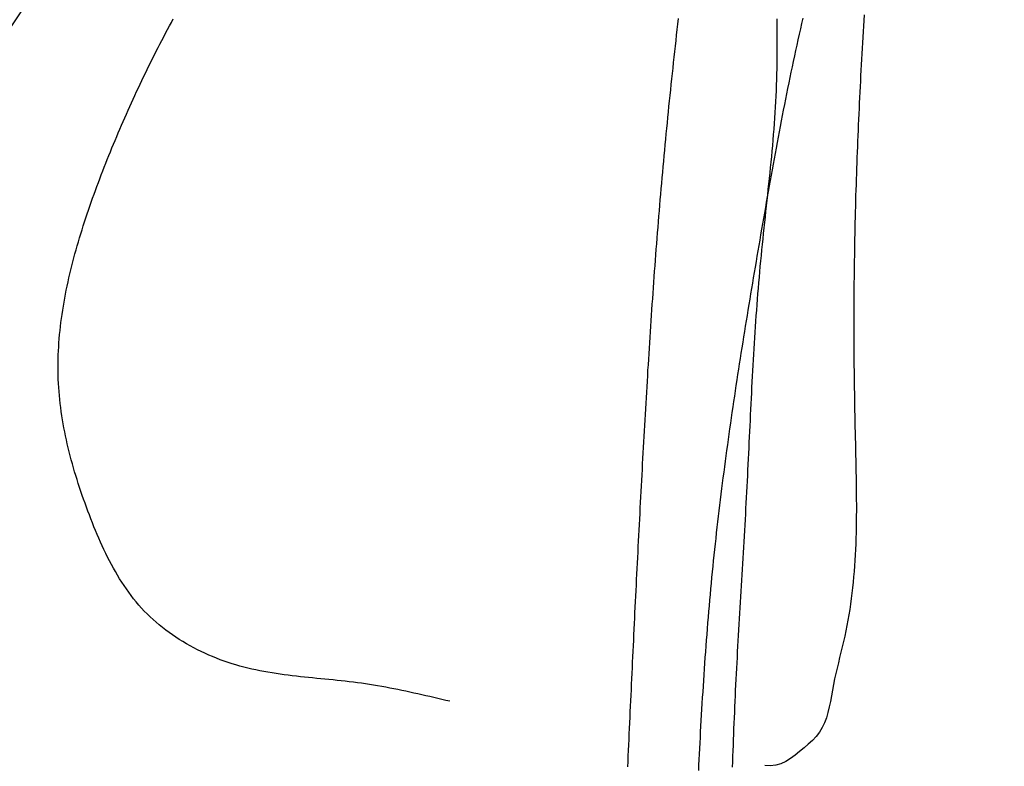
# Model space of a CAD drawing. Header units: millimetres. Extents: x 523431 to 527346, y -48565 to -47721.
# Tile 186 of 217: x 526765.14 to 526767.67, y -48543.59 to -48541.67. Entities that reach past the tile are written whole.
import ezdxf

# ---------------------------------------------------------------- set-up
doc = ezdxf.new("R2010")
doc.units = ezdxf.units.MM

# ---------------------------------------------------------------- blocks, each defined once
blk = doc.blocks.new('A$C0BD840A7')
at = {"color": 5, "start_tangent": (0.355599, 0.934638), "end_tangent": (0, -1)}
blk.add_spline([(4.6109, 9.5897), (3.9309, 10.3285), (3.4819, 9.5712), (2.3569, 2.7773), (1.0659, 1.7115), (-0.0007, 2.7212), (1.7395, 3.9553), (2.1043, 3.0016)], degree=3, dxfattribs=at)

msp = doc.modelspace()

# ---------------------------------------------------------------- linework, layer by layer
at = {"color": 174}
for p, q in [((526765.5326, -48541.6806), (526765.5376, -48541.6714)), ((526766.8339, -48541.6852), (526766.8356, -48541.6711)), ((526767.0879, -48541.6717), (526767.0881, -48541.6859)), ((526767.1527, -48541.6836), (526767.1559, -48541.6698)), ((526767.3126, -48541.6616), (526767.3116, -48541.6759)), ((526765.5179, -48541.7083), (526765.5228, -48541.6991)), ((526765.5228, -48541.6991), (526765.5277, -48541.6898)), ((526765.5277, -48541.6898), (526765.5326, -48541.6806)), ((526766.8307, -48541.7133), (526766.8323, -48541.6993)), ((526766.8323, -48541.6993), (526766.8339, -48541.6852)), ((526767.0881, -48541.6859), (526767.0882, -48541.7)), ((526767.0882, -48541.7), (526767.0882, -48541.7142)), ((526767.1464, -48541.7113), (526767.1495, -48541.6974)), ((526767.1495, -48541.6974), (526767.1527, -48541.6836)), ((526767.3108, -48541.6901), (526767.3099, -48541.7044)), ((526767.3116, -48541.6759), (526767.3108, -48541.6901)), ((526765.5082, -48541.7269), (526765.5131, -48541.7176)), ((526765.5131, -48541.7176), (526765.5179, -48541.7083)), ((526766.8291, -48541.7274), (526766.8307, -48541.7133)), ((526767.0882, -48541.7142), (526767.0883, -48541.7284)), ((526767.1402, -48541.739), (526767.1433, -48541.7251)), ((526767.1433, -48541.7251), (526767.1464, -48541.7113)), ((526767.309, -48541.7186), (526767.3082, -48541.7328)), ((526767.3099, -48541.7044), (526767.309, -48541.7186)), ((526765.4939, -48541.7549), (526765.4987, -48541.7455)), ((526765.4987, -48541.7455), (526765.5034, -48541.7362)), ((526765.5034, -48541.7362), (526765.5082, -48541.7269)), ((526766.826, -48541.7555), (526766.8275, -48541.7415)), ((526766.8275, -48541.7415), (526766.8291, -48541.7274)), ((526767.0883, -48541.7284), (526767.0882, -48541.7425)), ((526767.0882, -48541.7425), (526767.0882, -48541.7567)), ((526767.1372, -48541.7529), (526767.1402, -48541.739)), ((526767.3074, -48541.7469), (526767.3065, -48541.7611)), ((526767.3082, -48541.7328), (526767.3074, -48541.7469)), ((526765.4798, -48541.7829), (526765.4845, -48541.7736)), ((526765.4845, -48541.7736), (526765.4892, -48541.7642)), ((526765.4892, -48541.7642), (526765.4939, -48541.7549)), ((526766.8229, -48541.7837), (526766.8244, -48541.7696)), ((526766.8244, -48541.7696), (526766.826, -48541.7555)), ((526767.0881, -48541.7708), (526767.0879, -48541.785)), ((526767.0882, -48541.7567), (526767.0881, -48541.7708)), ((526767.1312, -48541.7807), (526767.1342, -48541.7668)), ((526767.1342, -48541.7668), (526767.1372, -48541.7529)), ((526767.3057, -48541.7752), (526767.305, -48541.7893)), ((526767.3065, -48541.7611), (526767.3057, -48541.7752)), ((526765.4659, -48541.8112), (526765.4705, -48541.8017)), ((526765.4705, -48541.8017), (526765.4751, -48541.7923)), ((526765.4751, -48541.7923), (526765.4798, -48541.7829)), ((526766.8198, -48541.8119), (526766.8214, -48541.7978)), ((526766.8214, -48541.7978), (526766.8229, -48541.7837)), ((526767.0877, -48541.7991), (526767.0874, -48541.8133)), ((526767.0879, -48541.785), (526767.0877, -48541.7991)), ((526767.1253, -48541.8084), (526767.1282, -48541.7945)), ((526767.1282, -48541.7945), (526767.1312, -48541.7807)), ((526767.305, -48541.7893), (526767.3042, -48541.8034)), ((526765.4568, -48541.83), (526765.4614, -48541.8206)), ((526765.4614, -48541.8206), (526765.4659, -48541.8112)), ((526766.8168, -48541.84), (526766.8183, -48541.8259)), ((526766.8183, -48541.8259), (526766.8198, -48541.8119)), ((526767.0874, -48541.8133), (526767.087, -48541.8274)), ((526767.1195, -48541.8363), (526767.1224, -48541.8223)), ((526767.1224, -48541.8223), (526767.1253, -48541.8084)), ((526767.3034, -48541.8175), (526767.3027, -48541.8316)), ((526767.3042, -48541.8034), (526767.3034, -48541.8175)), ((526765.4434, -48541.8585), (526765.4478, -48541.849)), ((526765.4478, -48541.849), (526765.4523, -48541.8395)), ((526765.4523, -48541.8395), (526765.4568, -48541.83)), ((526766.8154, -48541.8541), (526766.8168, -48541.84)), ((526767.0866, -48541.8416), (526767.086, -48541.8557)), ((526767.087, -48541.8274), (526767.0866, -48541.8416)), ((526767.1139, -48541.8641), (526767.1167, -48541.8502)), ((526767.1167, -48541.8502), (526767.1195, -48541.8363)), ((526767.302, -48541.8456), (526767.3012, -48541.8597)), ((526767.3027, -48541.8316), (526767.302, -48541.8456)), ((526765.4302, -48541.8871), (526765.4345, -48541.8776)), ((526765.4345, -48541.8776), (526765.4389, -48541.868)), ((526765.4389, -48541.868), (526765.4434, -48541.8585)), ((526766.8125, -48541.8823), (526766.8139, -48541.8682)), ((526766.8139, -48541.8682), (526766.8154, -48541.8541)), ((526767.0854, -48541.8698), (526767.0847, -48541.8839)), ((526767.086, -48541.8557), (526767.0854, -48541.8698)), ((526767.1111, -48541.878), (526767.1139, -48541.8641)), ((526767.3005, -48541.8737), (526767.2999, -48541.8877)), ((526767.3012, -48541.8597), (526767.3005, -48541.8737)), ((526765.4215, -48541.9063), (526765.4258, -48541.8967)), ((526765.4258, -48541.8967), (526765.4302, -48541.8871)), ((526766.8096, -48541.9105), (526766.811, -48541.8964)), ((526766.811, -48541.8964), (526766.8125, -48541.8823)), ((526767.084, -48541.8981), (526767.0831, -48541.9122)), ((526767.0847, -48541.8839), (526767.084, -48541.8981)), ((526767.1056, -48541.9058), (526767.1083, -48541.8919)), ((526767.1083, -48541.8919), (526767.1111, -48541.878)), ((526767.2992, -48541.9017), (526767.2985, -48541.9157)), ((526767.2999, -48541.8877), (526767.2992, -48541.9017)), ((526765.4087, -48541.9351), (526765.4129, -48541.9255)), ((526765.4129, -48541.9255), (526765.4172, -48541.9159)), ((526765.4172, -48541.9159), (526765.4215, -48541.9063)), ((526766.8068, -48541.9386), (526766.8082, -48541.9245)), ((526766.8082, -48541.9245), (526766.8096, -48541.9105)), ((526767.0822, -48541.9263), (526767.0812, -48541.9404)), ((526767.0831, -48541.9122), (526767.0822, -48541.9263)), ((526767.1001, -48541.9337), (526767.1028, -48541.9197)), ((526767.1028, -48541.9197), (526767.1056, -48541.9058)), ((526767.2985, -48541.9157), (526767.2979, -48541.9297)), ((526765.4003, -48541.9545), (526765.4045, -48541.9448)), ((526765.4045, -48541.9448), (526765.4087, -48541.9351)), ((526766.804, -48541.9668), (526766.8054, -48541.9527)), ((526766.8054, -48541.9527), (526766.8068, -48541.9386)), ((526767.0812, -48541.9404), (526767.0801, -48541.9545)), ((526767.0948, -48541.9615), (526767.0975, -48541.9476)), ((526767.0975, -48541.9476), (526767.1001, -48541.9337)), ((526767.2973, -48541.9437), (526767.2967, -48541.9577)), ((526767.2979, -48541.9297), (526767.2973, -48541.9437)), ((526765.388, -48541.9836), (526765.3921, -48541.9739)), ((526765.3921, -48541.9739), (526765.3962, -48541.9642)), ((526765.3962, -48541.9642), (526765.4003, -48541.9545)), ((526766.8027, -48541.9809), (526766.804, -48541.9668)), ((526767.079, -48541.9686), (526767.0778, -48541.9827)), ((526767.0801, -48541.9545), (526767.079, -48541.9686)), ((526767.0896, -48541.9894), (526767.0922, -48541.9754)), ((526767.0922, -48541.9754), (526767.0948, -48541.9615)), ((526767.2961, -48541.9716), (526767.2955, -48541.9856)), ((526767.2967, -48541.9577), (526767.2961, -48541.9716)), ((526765.3759, -48542.0129), (526765.3799, -48542.0031)), ((526765.3799, -48542.0031), (526765.3839, -48541.9934)), ((526765.3839, -48541.9934), (526765.388, -48541.9836)), ((526766.8, -48542.0091), (526766.8013, -48541.995)), ((526766.8013, -48541.995), (526766.8027, -48541.9809)), ((526767.0766, -48541.9969), (526767.0753, -48542.011)), ((526767.0778, -48541.9827), (526767.0766, -48541.9969)), ((526767.0844, -48542.0172), (526767.087, -48542.0033)), ((526767.087, -48542.0033), (526767.0896, -48541.9894)), ((526767.2949, -48541.9996), (526767.2944, -48542.0135)), ((526767.2955, -48541.9856), (526767.2949, -48541.9996)), ((526765.368, -48542.0326), (526765.3719, -48542.0228)), ((526765.3719, -48542.0228), (526765.3759, -48542.0129)), ((526766.7974, -48542.0373), (526766.7987, -48542.0232)), ((526766.7987, -48542.0232), (526766.8, -48542.0091)), ((526767.074, -48542.0251), (526767.0726, -48542.0392)), ((526767.0753, -48542.011), (526767.074, -48542.0251)), ((526767.0818, -48542.0311), (526767.0844, -48542.0172)), ((526767.2939, -48542.0275), (526767.2934, -48542.0414)), ((526767.2944, -48542.0135), (526767.2939, -48542.0275)), ((526765.3564, -48542.0622), (526765.3602, -48542.0523)), ((526765.3602, -48542.0523), (526765.3641, -48542.0424)), ((526765.3641, -48542.0424), (526765.368, -48542.0326)), ((526766.7948, -48542.0655), (526766.7961, -48542.0514)), ((526766.7961, -48542.0514), (526766.7974, -48542.0373)), ((526767.0712, -48542.0533), (526767.0698, -48542.0673)), ((526767.0726, -48542.0392), (526767.0712, -48542.0533)), ((526767.0767, -48542.059), (526767.0793, -48542.0451)), ((526767.0793, -48542.0451), (526767.0818, -48542.0311)), ((526767.2934, -48542.0414), (526767.2928, -48542.0554)), ((526765.3488, -48542.0821), (526765.3526, -48542.0721)), ((526765.3526, -48542.0721), (526765.3564, -48542.0622)), ((526766.7923, -48542.0937), (526766.7936, -48542.0796)), ((526766.7936, -48542.0796), (526766.7948, -48542.0655)), ((526767.0698, -48542.0673), (526767.0683, -48542.0814)), ((526767.0717, -48542.0868), (526767.0742, -48542.0729)), ((526767.0742, -48542.0729), (526767.0767, -48542.059)), ((526767.2924, -48542.0693), (526767.2919, -48542.0833)), ((526767.2928, -48542.0554), (526767.2924, -48542.0693)), ((526765.3377, -48542.1121), (526765.3414, -48542.102)), ((526765.3414, -48542.102), (526765.3451, -48542.0921)), ((526765.3451, -48542.0921), (526765.3488, -48542.0821)), ((526766.7911, -48542.1078), (526766.7923, -48542.0937)), ((526767.0668, -48542.0955), (526767.0653, -48542.1096)), ((526767.0683, -48542.0814), (526767.0668, -48542.0955)), ((526767.0668, -48542.1146), (526767.0692, -48542.1007)), ((526767.0692, -48542.1007), (526767.0717, -48542.0868)), ((526767.2915, -48542.0973), (526767.291, -48542.1112)), ((526767.2919, -48542.0833), (526767.2915, -48542.0973)), ((526765.3304, -48542.1321), (526765.334, -48542.1221)), ((526765.334, -48542.1221), (526765.3377, -48542.1121)), ((526766.7887, -48542.136), (526766.7899, -48542.1219)), ((526766.7899, -48542.1219), (526766.7911, -48542.1078)), ((526767.0619, -48542.1424), (526767.0643, -48542.1285)), ((526767.0638, -48542.1237), (526767.0623, -48542.1378)), ((526767.0653, -48542.1096), (526767.0638, -48542.1237)), ((526767.0643, -48542.1285), (526767.0668, -48542.1146)), ((526767.2906, -48542.1252), (526767.2902, -48542.1391)), ((526767.291, -48542.1112), (526767.2906, -48542.1252)), ((526765.3199, -48542.1624), (526765.3233, -48542.1523)), ((526765.3233, -48542.1523), (526765.3269, -48542.1422)), ((526765.3269, -48542.1422), (526765.3304, -48542.1321)), ((526766.7863, -48542.1643), (526766.7875, -48542.1501)), ((526766.7875, -48542.1501), (526766.7887, -48542.136)), ((526767.0608, -48542.1519), (526767.0592, -48542.166)), ((526767.0594, -48542.1563), (526767.0619, -48542.1424)), ((526767.0623, -48542.1378), (526767.0608, -48542.1519)), ((526767.2898, -48542.1531), (526767.2895, -48542.1671)), ((526767.2902, -48542.1391), (526767.2898, -48542.1531)), ((526765.313, -48542.1827), (526765.3164, -48542.1725)), ((526765.3164, -48542.1725), (526765.3199, -48542.1624)), ((526766.784, -48542.1925), (526766.7851, -48542.1784)), ((526766.7851, -48542.1784), (526766.7863, -48542.1643)), ((526767.0546, -48542.1841), (526767.057, -48542.1702)), ((526767.0577, -48542.1801), (526767.0562, -48542.1942)), ((526767.057, -48542.1702), (526767.0594, -48542.1563)), ((526767.0592, -48542.166), (526767.0577, -48542.1801)), ((526767.2891, -48542.1811), (526767.2888, -48542.1951)), ((526767.2895, -48542.1671), (526767.2891, -48542.1811)), ((526765.3032, -48542.2133), (526765.3064, -48542.2031)), ((526765.3064, -48542.2031), (526765.3097, -48542.1929)), ((526765.3097, -48542.1929), (526765.313, -48542.1827)), ((526766.7817, -48542.2207), (526766.7828, -48542.2066)), ((526766.7828, -48542.2066), (526766.784, -48542.1925)), ((526767.0498, -48542.2119), (526767.0522, -48542.198)), ((526767.0522, -48542.198), (526767.0546, -48542.1841)), ((526767.0562, -48542.1942), (526767.0547, -48542.2083)), ((526767.2888, -48542.1951), (526767.2885, -48542.2091)), ((526765.2969, -48542.2337), (526765.3, -48542.2235)), ((526765.3, -48542.2235), (526765.3032, -48542.2133)), ((526766.7806, -48542.2348), (526766.7817, -48542.2207)), ((526767.045, -48542.2396), (526767.0474, -48542.2257)), ((526767.0474, -48542.2257), (526767.0498, -48542.2119)), ((526767.0532, -48542.2224), (526767.0517, -48542.2365)), ((526767.0547, -48542.2083), (526767.0532, -48542.2224)), ((526767.2882, -48542.2231), (526767.2879, -48542.2371)), ((526767.2885, -48542.2091), (526767.2882, -48542.2231)), ((526765.2879, -48542.2645), (526765.2908, -48542.2542)), ((526765.2908, -48542.2542), (526765.2938, -48542.244)), ((526765.2938, -48542.244), (526765.2969, -48542.2337)), ((526766.7784, -48542.2631), (526766.7795, -48542.2489)), ((526766.7795, -48542.2489), (526766.7806, -48542.2348)), ((526767.0402, -48542.2673), (526767.0426, -48542.2534)), ((526767.0426, -48542.2534), (526767.045, -48542.2396)), ((526767.0503, -48542.2506), (526767.0488, -48542.2646)), ((526767.0517, -48542.2365), (526767.0503, -48542.2506)), ((526767.2876, -48542.2511), (526767.2874, -48542.2652)), ((526767.2879, -48542.2371), (526767.2876, -48542.2511)), ((526765.2823, -48542.2851), (526765.285, -48542.2748)), ((526765.285, -48542.2748), (526765.2879, -48542.2645)), ((526766.7763, -48542.2913), (526766.7773, -48542.2772)), ((526766.7773, -48542.2772), (526766.7784, -48542.2631)), ((526767.0355, -48542.2949), (526767.0379, -48542.2811)), ((526767.0379, -48542.2811), (526767.0402, -48542.2673)), ((526767.0475, -48542.2788), (526767.0461, -48542.2929)), ((526767.0488, -48542.2646), (526767.0475, -48542.2788)), ((526767.2872, -48542.2792), (526767.287, -48542.2933)), ((526767.2874, -48542.2652), (526767.2872, -48542.2792)), ((526765.2743, -48542.3161), (526765.2769, -48542.3057)), ((526765.2769, -48542.3057), (526765.2795, -48542.2954)), ((526765.2795, -48542.2954), (526765.2823, -48542.2851)), ((526766.7742, -48542.3195), (526766.7752, -48542.3054)), ((526766.7752, -48542.3054), (526766.7763, -48542.2913)), ((526767.0332, -48542.3088), (526767.0355, -48542.2949)), ((526767.0448, -48542.307), (526767.0435, -48542.3211)), ((526767.0461, -48542.2929), (526767.0448, -48542.307)), ((526767.2868, -48542.3073), (526767.2866, -48542.3214)), ((526767.287, -48542.2933), (526767.2868, -48542.3073)), ((526765.2695, -48542.3368), (526765.2719, -48542.3264)), ((526765.2719, -48542.3264), (526765.2743, -48542.3161)), ((526766.7731, -48542.3337), (526766.7742, -48542.3195)), ((526767.0285, -48542.3364), (526767.0308, -48542.3226)), ((526767.0308, -48542.3226), (526767.0332, -48542.3088)), ((526767.0435, -48542.3211), (526767.0423, -48542.3352)), ((526767.2866, -48542.3214), (526767.2864, -48542.3355)), ((526765.2627, -48542.3679), (526765.2649, -48542.3575)), ((526765.2649, -48542.3575), (526765.2671, -48542.3471)), ((526765.2671, -48542.3471), (526765.2695, -48542.3368)), ((526766.7711, -48542.3619), (526766.7721, -48542.3478)), ((526766.7721, -48542.3478), (526766.7731, -48542.3337)), ((526767.0239, -48542.364), (526767.0262, -48542.3502)), ((526767.0262, -48542.3502), (526767.0285, -48542.3364)), ((526767.0411, -48542.3493), (526767.0399, -48542.3634)), ((526767.0423, -48542.3352), (526767.0411, -48542.3493)), ((526767.2863, -48542.3496), (526767.2862, -48542.3637)), ((526767.2864, -48542.3355), (526767.2863, -48542.3496)), ((526765.2587, -48542.3887), (526765.2607, -48542.3783)), ((526765.2607, -48542.3783), (526765.2627, -48542.3679)), ((526766.7691, -48542.3902), (526766.7701, -48542.376)), ((526766.7701, -48542.376), (526766.7711, -48542.3619)), ((526767.0192, -48542.3916), (526767.0215, -48542.3778)), ((526767.0215, -48542.3778), (526767.0239, -48542.364)), ((526767.0388, -48542.3775), (526767.0377, -48542.3916)), ((526767.0399, -48542.3634), (526767.0388, -48542.3775)), ((526767.2861, -48542.3778), (526767.286, -48542.3919)), ((526767.2862, -48542.3637), (526767.2861, -48542.3778)), ((526765.2551, -48542.4095), (526765.2569, -48542.3991)), ((526765.2569, -48542.3991), (526765.2587, -48542.3887)), ((526766.7672, -48542.4184), (526766.7682, -48542.4043)), ((526766.7682, -48542.4043), (526766.7691, -48542.3902)), ((526767.0147, -48542.4192), (526767.017, -48542.4054)), ((526767.017, -48542.4054), (526767.0192, -48542.3916)), ((526767.0366, -48542.4057), (526767.0355, -48542.4199)), ((526767.0377, -48542.3916), (526767.0366, -48542.4057)), ((526767.286, -48542.3919), (526767.2859, -48542.406)), ((526767.2859, -48542.406), (526767.2859, -48542.4202)), ((526765.2504, -48542.4407), (526765.2518, -48542.4303)), ((526765.2518, -48542.4303), (526765.2534, -48542.4199)), ((526765.2534, -48542.4199), (526765.2551, -48542.4095)), ((526766.7653, -48542.4467), (526766.7662, -48542.4326)), ((526766.7662, -48542.4326), (526766.7672, -48542.4184)), ((526767.0102, -48542.4468), (526767.0124, -48542.433)), ((526767.0124, -48542.433), (526767.0147, -48542.4192)), ((526767.0345, -48542.434), (526767.0336, -48542.4481)), ((526767.0355, -48542.4199), (526767.0345, -48542.434)), ((526767.2859, -48542.4202), (526767.2858, -48542.4343)), ((526765.2477, -48542.4616), (526765.249, -48542.4511)), ((526765.249, -48542.4511), (526765.2504, -48542.4407)), ((526766.7643, -48542.4608), (526766.7653, -48542.4467)), ((526767.0079, -48542.4606), (526767.0102, -48542.4468)), ((526767.0336, -48542.4481), (526767.0326, -48542.4622)), ((526767.2858, -48542.4343), (526767.2858, -48542.4485)), ((526767.2858, -48542.4485), (526767.2858, -48542.4626)), ((526765.2446, -48542.4928), (526765.2456, -48542.4824)), ((526765.2456, -48542.4824), (526765.2466, -48542.472)), ((526765.2466, -48542.472), (526765.2477, -48542.4616)), ((526766.7625, -48542.4891), (526766.7634, -48542.475)), ((526766.7634, -48542.475), (526766.7643, -48542.4608)), ((526767.0034, -48542.4882), (526767.0057, -48542.4744)), ((526767.0057, -48542.4744), (526767.0079, -48542.4606)), ((526767.0317, -48542.4764), (526767.0307, -48542.4905)), ((526767.0326, -48542.4622), (526767.0317, -48542.4764)), ((526767.2858, -48542.4626), (526767.2858, -48542.4768)), ((526767.2858, -48542.4768), (526767.2859, -48542.491)), ((526765.2432, -48542.5137), (526765.2438, -48542.5033)), ((526765.2438, -48542.5033), (526765.2446, -48542.4928)), ((526766.7607, -48542.5174), (526766.7616, -48542.5032)), ((526766.7616, -48542.5032), (526766.7625, -48542.4891)), ((526766.999, -48542.5159), (526767.0012, -48542.502)), ((526767.0012, -48542.502), (526767.0034, -48542.4882)), ((526767.0299, -48542.5046), (526767.029, -48542.5187)), ((526767.0307, -48542.4905), (526767.0299, -48542.5046)), ((526767.2859, -48542.491), (526767.2859, -48542.5052)), ((526767.2859, -48542.5052), (526767.286, -48542.5194)), ((526765.2418, -48542.545), (526765.2422, -48542.5345)), ((526765.2422, -48542.5345), (526765.2426, -48542.5241)), ((526765.2426, -48542.5241), (526765.2432, -48542.5137)), ((526766.7589, -48542.5456), (526766.7598, -48542.5315)), ((526766.7598, -48542.5315), (526766.7607, -48542.5174)), ((526766.9947, -48542.5435), (526766.9968, -48542.5297)), ((526766.9968, -48542.5297), (526766.999, -48542.5159)), ((526767.0281, -48542.5329), (526767.0273, -48542.547)), ((526767.029, -48542.5187), (526767.0281, -48542.5329)), ((526767.286, -48542.5194), (526767.2861, -48542.5336)), ((526767.2861, -48542.5336), (526767.2862, -48542.5478)), ((526765.2416, -48542.5658), (526765.2417, -48542.5554)), ((526765.2417, -48542.5554), (526765.2418, -48542.545)), ((526766.7571, -48542.5739), (526766.758, -48542.5598)), ((526766.758, -48542.5598), (526766.7589, -48542.5456)), ((526766.9903, -48542.5711), (526766.9925, -48542.5573)), ((526766.9925, -48542.5573), (526766.9947, -48542.5435)), ((526767.0273, -48542.547), (526767.0265, -48542.5611)), ((526767.2862, -48542.5478), (526767.2863, -48542.562)), ((526765.2417, -48542.5762), (526765.2416, -48542.5658)), ((526765.2419, -48542.5866), (526765.2417, -48542.5762)), ((526766.7563, -48542.588), (526766.7571, -48542.5739)), ((526766.9861, -48542.5988), (526766.9882, -48542.585)), ((526766.9882, -48542.585), (526766.9903, -48542.5711)), ((526767.0257, -48542.5753), (526767.0249, -48542.5894)), ((526767.0265, -48542.5611), (526767.0257, -48542.5753)), ((526767.2863, -48542.562), (526767.2864, -48542.5762)), ((526767.2864, -48542.5762), (526767.2866, -48542.5905)), ((526765.2422, -48542.597), (526765.2419, -48542.5866)), ((526765.2427, -48542.6075), (526765.2422, -48542.597)), ((526765.2433, -48542.6178), (526765.2427, -48542.6075)), ((526766.7546, -48542.6163), (526766.7554, -48542.6022)), ((526766.7554, -48542.6022), (526766.7563, -48542.588)), ((526766.984, -48542.6127), (526766.9861, -48542.5988)), ((526767.0242, -48542.6036), (526767.0234, -48542.6177)), ((526767.0249, -48542.5894), (526767.0242, -48542.6036)), ((526767.2866, -48542.5905), (526767.2868, -48542.6047)), ((526767.2868, -48542.6047), (526767.287, -48542.619)), ((526765.2441, -48542.6282), (526765.2433, -48542.6178)), ((526765.245, -48542.6386), (526765.2441, -48542.6282)), ((526766.7529, -48542.6446), (526766.7537, -48542.6304)), ((526766.7537, -48542.6304), (526766.7546, -48542.6163)), ((526766.9798, -48542.6404), (526766.9819, -48542.6265)), ((526766.9819, -48542.6265), (526766.984, -48542.6127)), ((526767.0227, -48542.6318), (526767.022, -48542.646)), ((526767.0234, -48542.6177), (526767.0227, -48542.6318)), ((526767.287, -48542.619), (526767.2872, -48542.6333)), ((526767.2872, -48542.6333), (526767.2874, -48542.6475)), ((526765.246, -48542.649), (526765.245, -48542.6386)), ((526765.2471, -48542.6594), (526765.246, -48542.649)), ((526765.2484, -48542.6697), (526765.2471, -48542.6594)), ((526766.7513, -48542.6729), (526766.7521, -48542.6587)), ((526766.7521, -48542.6587), (526766.7529, -48542.6446)), ((526766.9757, -48542.6681), (526766.9777, -48542.6542)), ((526766.9777, -48542.6542), (526766.9798, -48542.6404)), ((526767.0213, -48542.6601), (526767.0206, -48542.6743)), ((526767.022, -48542.646), (526767.0213, -48542.6601)), ((526767.2874, -48542.6475), (526767.2876, -48542.6618)), ((526767.2876, -48542.6618), (526767.2879, -48542.6761)), ((526765.2498, -48542.6801), (526765.2484, -48542.6697)), ((526765.2514, -48542.6904), (526765.2498, -48542.6801)), ((526766.7496, -48542.7011), (526766.7504, -48542.687)), ((526766.7504, -48542.687), (526766.7513, -48542.6729)), ((526766.9716, -48542.6959), (526766.9737, -48542.682)), ((526766.9737, -48542.682), (526766.9757, -48542.6681)), ((526767.0206, -48542.6743), (526767.0199, -48542.6884)), ((526767.2879, -48542.6761), (526767.2882, -48542.6904)), ((526765.253, -48542.7008), (526765.2514, -48542.6904)), ((526765.2548, -48542.7111), (526765.253, -48542.7008)), ((526765.2566, -48542.7214), (526765.2548, -48542.7111)), ((526766.7488, -48542.7153), (526766.7496, -48542.7011)), ((526766.9677, -48542.7238), (526766.9696, -48542.7098)), ((526766.9696, -48542.7098), (526766.9716, -48542.6959)), ((526767.0192, -48542.7026), (526767.0185, -48542.7167)), ((526767.0199, -48542.6884), (526767.0192, -48542.7026)), ((526767.2882, -48542.6904), (526767.2885, -48542.7047)), ((526767.2885, -48542.7047), (526767.2888, -48542.719)), ((526765.2586, -48542.7317), (526765.2566, -48542.7214)), ((526765.2607, -48542.742), (526765.2586, -48542.7317)), ((526766.7472, -48542.7436), (526766.748, -48542.7294)), ((526766.748, -48542.7294), (526766.7488, -48542.7153)), ((526766.9637, -48542.7516), (526766.9657, -48542.7377)), ((526766.9657, -48542.7377), (526766.9677, -48542.7238)), ((526767.0178, -48542.7309), (526767.0171, -48542.745)), ((526767.0185, -48542.7167), (526767.0178, -48542.7309)), ((526767.2888, -48542.719), (526767.2891, -48542.7334)), ((526767.2891, -48542.7334), (526767.2894, -48542.7477)), ((526765.2629, -48542.7523), (526765.2607, -48542.742)), ((526765.2652, -48542.7626), (526765.2629, -48542.7523)), ((526765.2676, -48542.7728), (526765.2652, -48542.7626)), ((526766.7457, -48542.7719), (526766.7464, -48542.7577)), ((526766.7464, -48542.7577), (526766.7472, -48542.7436)), ((526766.9618, -48542.7656), (526766.9637, -48542.7516)), ((526767.0164, -48542.7592), (526767.0158, -48542.7733)), ((526767.0171, -48542.745), (526767.0164, -48542.7592)), ((526767.2894, -48542.7477), (526767.2898, -48542.762)), ((526767.2898, -48542.762), (526767.2901, -48542.7764)), ((526765.2701, -48542.7831), (526765.2676, -48542.7728)), ((526765.2727, -48542.7933), (526765.2701, -48542.7831)), ((526766.7441, -48542.8001), (526766.7449, -48542.786)), ((526766.7449, -48542.786), (526766.7457, -48542.7719)), ((526766.958, -48542.7936), (526766.9599, -48542.7796)), ((526766.9599, -48542.7796), (526766.9618, -48542.7656)), ((526767.0151, -48542.7875), (526767.0144, -48542.8016)), ((526767.0158, -48542.7733), (526767.0151, -48542.7875)), ((526767.2901, -48542.7764), (526767.2905, -48542.7907)), ((526765.2754, -48542.8036), (526765.2727, -48542.7933)), ((526765.2782, -48542.8138), (526765.2754, -48542.8036)), ((526766.7433, -48542.8143), (526766.7441, -48542.8001)), ((526766.9543, -48542.8216), (526766.9561, -48542.8076)), ((526766.9561, -48542.8076), (526766.958, -48542.7936)), ((526767.0144, -48542.8016), (526767.0137, -48542.8158)), ((526767.2905, -48542.7907), (526767.2908, -48542.8051)), ((526767.2908, -48542.8051), (526767.2911, -48542.8194)), ((526765.2811, -48542.824), (526765.2782, -48542.8138)), ((526765.2841, -48542.8342), (526765.2811, -48542.824)), ((526765.2872, -48542.8444), (526765.2841, -48542.8342)), ((526766.7418, -48542.8426), (526766.7426, -48542.8284)), ((526766.7426, -48542.8284), (526766.7433, -48542.8143)), ((526766.9506, -48542.8497), (526766.9524, -48542.8356)), ((526766.9524, -48542.8356), (526766.9543, -48542.8216)), ((526767.013, -48542.8299), (526767.0124, -48542.8441)), ((526767.0137, -48542.8158), (526767.013, -48542.8299)), ((526767.2911, -48542.8194), (526767.2914, -48542.8338)), ((526767.2914, -48542.8338), (526767.2917, -48542.8481)), ((526765.2903, -48542.8546), (526765.2872, -48542.8444)), ((526765.2935, -48542.8647), (526765.2903, -48542.8546)), ((526766.7403, -48542.8708), (526766.7411, -48542.8567)), ((526766.7411, -48542.8567), (526766.7418, -48542.8426)), ((526766.947, -48542.8778), (526766.9488, -48542.8638)), ((526766.9488, -48542.8638), (526766.9506, -48542.8497)), ((526767.0117, -48542.8582), (526767.011, -48542.8724)), ((526767.0124, -48542.8441), (526767.0117, -48542.8582)), ((526767.2917, -48542.8481), (526767.2919, -48542.8625)), ((526767.2919, -48542.8625), (526767.2921, -48542.8768)), ((526765.2968, -48542.8749), (526765.2935, -48542.8647)), ((526765.3002, -48542.885), (526765.2968, -48542.8749)), ((526765.3037, -48542.8951), (526765.3002, -48542.885)), ((526766.7388, -48542.8991), (526766.7395, -48542.885)), ((526766.7395, -48542.885), (526766.7403, -48542.8708)), ((526766.9452, -48542.892), (526766.947, -48542.8778)), ((526767.0102, -48542.8865), (526767.0095, -48542.9007)), ((526767.011, -48542.8724), (526767.0102, -48542.8865)), ((526767.2921, -48542.8768), (526767.2922, -48542.8911)), ((526765.3072, -48542.9052), (526765.3037, -48542.8951)), ((526765.3108, -48542.9153), (526765.3072, -48542.9052)), ((526766.7373, -48542.9274), (526766.738, -48542.9133)), ((526766.738, -48542.9133), (526766.7388, -48542.8991)), ((526766.9418, -48542.9202), (526766.9435, -48542.9061)), ((526766.9435, -48542.9061), (526766.9452, -48542.892)), ((526767.0088, -48542.9148), (526767.008, -48542.929)), ((526767.0095, -48542.9007), (526767.0088, -48542.9148)), ((526767.2922, -48542.8911), (526767.2923, -48542.9054)), ((526767.2923, -48542.9054), (526767.2924, -48542.9197)), ((526765.3144, -48542.9254), (526765.3108, -48542.9153)), ((526765.3182, -48542.9354), (526765.3144, -48542.9254)), ((526765.3219, -48542.9454), (526765.3182, -48542.9354)), ((526766.7366, -48542.9416), (526766.7373, -48542.9274)), ((526766.9384, -48542.9486), (526766.9401, -48542.9344)), ((526766.9401, -48542.9344), (526766.9418, -48542.9202)), ((526767.008, -48542.929), (526767.0073, -48542.9431)), ((526767.2924, -48542.934), (526767.2923, -48542.9483)), ((526767.2924, -48542.9197), (526767.2924, -48542.934)), ((526765.3258, -48542.9555), (526765.3219, -48542.9454)), ((526765.3297, -48542.9655), (526765.3258, -48542.9555)), ((526765.3337, -48542.9754), (526765.3297, -48542.9655)), ((526766.7351, -48542.9699), (526766.7358, -48542.9557)), ((526766.7358, -48542.9557), (526766.7366, -48542.9416)), ((526766.9351, -48542.977), (526766.9368, -48542.9628)), ((526766.9368, -48542.9628), (526766.9384, -48542.9486)), ((526767.0065, -48542.9573), (526767.0057, -48542.9714)), ((526767.0073, -48542.9431), (526767.0065, -48542.9573)), ((526767.2921, -48542.9626), (526767.2919, -48542.9769)), ((526767.2923, -48542.9483), (526767.2921, -48542.9626)), ((526765.3378, -48542.9854), (526765.3337, -48542.9754)), ((526765.3419, -48542.9953), (526765.3378, -48542.9854)), ((526766.7336, -48542.9981), (526766.7344, -48542.984)), ((526766.7344, -48542.984), (526766.7351, -48542.9699)), ((526766.9335, -48542.9912), (526766.9351, -48542.977)), ((526767.0049, -48542.9856), (526767.0041, -48542.9998)), ((526767.0057, -48542.9714), (526767.0049, -48542.9856)), ((526767.2919, -48542.9769), (526767.2916, -48542.9911)), ((526765.3461, -48543.0051), (526765.3419, -48542.9953)), ((526765.3504, -48543.0149), (526765.3461, -48543.0051)), ((526765.3549, -48543.0247), (526765.3504, -48543.0149)), ((526766.7322, -48543.0264), (526766.7329, -48543.0123)), ((526766.7329, -48543.0123), (526766.7336, -48542.9981)), ((526766.9304, -48543.0198), (526766.9319, -48543.0055)), ((526766.9319, -48543.0055), (526766.9335, -48542.9912)), ((526767.0033, -48543.0139), (526767.0025, -48543.0281)), ((526767.0041, -48542.9998), (526767.0033, -48543.0139)), ((526767.2912, -48543.0053), (526767.2907, -48543.0195)), ((526767.2916, -48542.9911), (526767.2912, -48543.0053)), ((526765.3594, -48543.0343), (526765.3549, -48543.0247)), ((526765.364, -48543.044), (526765.3594, -48543.0343)), ((526766.7308, -48543.0547), (526766.7315, -48543.0406)), ((526766.7315, -48543.0406), (526766.7322, -48543.0264)), ((526766.9273, -48543.0485), (526766.9288, -48543.0341)), ((526766.9288, -48543.0341), (526766.9304, -48543.0198)), ((526767.0025, -48543.0281), (526767.0016, -48543.0422)), ((526767.2901, -48543.0337), (526767.2894, -48543.0479)), ((526767.2907, -48543.0195), (526767.2901, -48543.0337)), ((526765.3687, -48543.0535), (526765.364, -48543.044)), ((526765.3735, -48543.063), (526765.3687, -48543.0535)), ((526765.3785, -48543.0723), (526765.3735, -48543.063)), ((526766.7301, -48543.0689), (526766.7308, -48543.0547)), ((526766.9243, -48543.0772), (526766.9258, -48543.0629)), ((526766.9258, -48543.0629), (526766.9273, -48543.0485)), ((526767.0008, -48543.0564), (526767, -48543.0705)), ((526767.0016, -48543.0422), (526767.0008, -48543.0564)), ((526767.2886, -48543.062), (526767.2877, -48543.0761)), ((526767.2894, -48543.0479), (526767.2886, -48543.062)), ((526765.3836, -48543.0816), (526765.3785, -48543.0723)), ((526765.3888, -48543.0908), (526765.3836, -48543.0816)), ((526765.3941, -48543.0999), (526765.3888, -48543.0908)), ((526766.7286, -48543.0971), (526766.7293, -48543.083)), ((526766.7293, -48543.083), (526766.7301, -48543.0689)), ((526766.9215, -48543.1061), (526766.9229, -48543.0917)), ((526766.9229, -48543.0917), (526766.9243, -48543.0772)), ((526766.9991, -48543.0847), (526766.9983, -48543.0988)), ((526767, -48543.0705), (526766.9991, -48543.0847)), ((526767.2866, -48543.0902), (526767.2854, -48543.1042)), ((526767.2877, -48543.0761), (526767.2866, -48543.0902)), ((526765.3996, -48543.1089), (526765.3941, -48543.0999)), ((526765.4053, -48543.1178), (526765.3996, -48543.1089)), ((526766.7272, -48543.1254), (526766.7279, -48543.1113)), ((526766.7279, -48543.1113), (526766.7286, -48543.0971)), ((526766.9201, -48543.1206), (526766.9215, -48543.1061)), ((526766.9974, -48543.113), (526766.9965, -48543.1271)), ((526766.9983, -48543.0988), (526766.9974, -48543.113)), ((526767.2854, -48543.1042), (526767.2841, -48543.1183)), ((526765.411, -48543.1266), (526765.4053, -48543.1178)), ((526765.417, -48543.1353), (526765.411, -48543.1266)), ((526765.423, -48543.1438), (526765.417, -48543.1353)), ((526766.7258, -48543.1537), (526766.7265, -48543.1396)), ((526766.7265, -48543.1396), (526766.7272, -48543.1254)), ((526766.9174, -48543.1496), (526766.9187, -48543.1351)), ((526766.9187, -48543.1351), (526766.9201, -48543.1206)), ((526766.9957, -48543.1413), (526766.9948, -48543.1554)), ((526766.9965, -48543.1271), (526766.9957, -48543.1413)), ((526767.2827, -48543.1322), (526767.2811, -48543.1462)), ((526767.2841, -48543.1183), (526767.2827, -48543.1322)), ((526765.4293, -48543.1522), (526765.423, -48543.1438)), ((526765.4357, -48543.1604), (526765.4293, -48543.1522)), ((526765.4423, -48543.1685), (526765.4357, -48543.1604)), ((526766.7244, -48543.182), (526766.7251, -48543.1679)), ((526766.7251, -48543.1679), (526766.7258, -48543.1537)), ((526766.9148, -48543.1788), (526766.916, -48543.1642)), ((526766.916, -48543.1642), (526766.9174, -48543.1496)), ((526766.9948, -48543.1554), (526766.994, -48543.1696)), ((526767.2794, -48543.1601), (526767.2775, -48543.174)), ((526767.2811, -48543.1462), (526767.2794, -48543.1601)), ((526765.449, -48543.1765), (526765.4423, -48543.1685)), ((526765.456, -48543.1843), (526765.449, -48543.1765)), ((526765.4631, -48543.192), (526765.456, -48543.1843)), ((526765.4704, -48543.1995), (526765.4631, -48543.192)), ((526766.7237, -48543.1962), (526766.7244, -48543.182)), ((526766.9135, -48543.1934), (526766.9148, -48543.1788)), ((526766.9931, -48543.1837), (526766.9923, -48543.1978)), ((526766.994, -48543.1696), (526766.9931, -48543.1837)), ((526767.2754, -48543.1879), (526767.2732, -48543.2017)), ((526767.2775, -48543.174), (526767.2754, -48543.1879)), ((526765.4779, -48543.2068), (526765.4704, -48543.1995)), ((526765.4856, -48543.2139), (526765.4779, -48543.2068)), ((526765.4935, -48543.2209), (526765.4856, -48543.2139)), ((526766.7224, -48543.2244), (526766.7231, -48543.2103)), ((526766.7231, -48543.2103), (526766.7237, -48543.1962)), ((526766.911, -48543.2227), (526766.9123, -48543.208)), ((526766.9123, -48543.208), (526766.9135, -48543.1934)), ((526766.9914, -48543.212), (526766.9906, -48543.2261)), ((526766.9923, -48543.1978), (526766.9914, -48543.212)), ((526767.2708, -48543.2155), (526767.2683, -48543.2292)), ((526767.2732, -48543.2017), (526767.2708, -48543.2155)), ((526765.5015, -48543.2277), (526765.4935, -48543.2209)), ((526765.5097, -48543.2344), (526765.5015, -48543.2277)), ((526765.5181, -48543.2408), (526765.5097, -48543.2344)), ((526765.5266, -48543.2471), (526765.5181, -48543.2408)), ((526766.721, -48543.2527), (526766.7217, -48543.2386)), ((526766.7217, -48543.2386), (526766.7224, -48543.2244)), ((526766.9087, -48543.2521), (526766.9099, -48543.2374)), ((526766.9099, -48543.2374), (526766.911, -48543.2227)), ((526766.9898, -48543.2403), (526766.989, -48543.2544)), ((526766.9906, -48543.2261), (526766.9898, -48543.2403)), ((526767.2655, -48543.2429), (526767.2626, -48543.2566)), ((526767.2683, -48543.2292), (526767.2655, -48543.2429)), ((526765.5353, -48543.2533), (526765.5266, -48543.2471)), ((526765.5441, -48543.2592), (526765.5353, -48543.2533)), ((526765.553, -48543.265), (526765.5441, -48543.2592)), ((526765.5621, -48543.2706), (526765.553, -48543.265)), ((526766.7197, -48543.281), (526766.7203, -48543.2669)), ((526766.7203, -48543.2669), (526766.721, -48543.2527)), ((526766.9065, -48543.2816), (526766.9076, -48543.2669)), ((526766.9076, -48543.2669), (526766.9087, -48543.2521)), ((526766.9881, -48543.2685), (526766.9873, -48543.2826)), ((526766.989, -48543.2544), (526766.9881, -48543.2685)), ((526767.2626, -48543.2566), (526767.2595, -48543.2702)), ((526765.5712, -48543.276), (526765.5621, -48543.2706)), ((526765.5805, -48543.2813), (526765.5712, -48543.276)), ((526765.5899, -48543.2864), (526765.5805, -48543.2813)), ((526765.5994, -48543.2913), (526765.5899, -48543.2864)), ((526765.609, -48543.296), (526765.5994, -48543.2913)), ((526766.719, -48543.2952), (526766.7197, -48543.281)), ((526766.9054, -48543.2964), (526766.9065, -48543.2816)), ((526766.9873, -48543.2826), (526766.9866, -48543.2968)), ((526767.2562, -48543.2838), (526767.2529, -48543.2974)), ((526767.2595, -48543.2702), (526767.2562, -48543.2838)), ((526765.6187, -48543.3005), (526765.609, -48543.296)), ((526765.6285, -48543.3049), (526765.6187, -48543.3005)), ((526765.6383, -48543.3091), (526765.6285, -48543.3049)), ((526765.6482, -48543.3131), (526765.6383, -48543.3091)), ((526765.6582, -48543.3169), (526765.6482, -48543.3131)), ((526765.6682, -48543.3205), (526765.6582, -48543.3169)), ((526766.7176, -48543.3235), (526766.7183, -48543.3093)), ((526766.7183, -48543.3093), (526766.719, -48543.2952)), ((526766.9033, -48543.3259), (526766.9043, -48543.3112)), ((526766.9043, -48543.3112), (526766.9054, -48543.2964)), ((526766.9858, -48543.3109), (526766.985, -48543.325)), ((526766.9866, -48543.2968), (526766.9858, -48543.3109)), ((526767.2495, -48543.311), (526767.2461, -48543.3247)), ((526767.2529, -48543.2974), (526767.2495, -48543.311)), ((526765.6783, -48543.324), (526765.6682, -48543.3205)), ((526765.6885, -48543.3273), (526765.6783, -48543.324)), ((526765.6986, -48543.3303), (526765.6885, -48543.3273)), ((526765.7088, -48543.3332), (526765.6986, -48543.3303)), ((526765.719, -48543.336), (526765.7088, -48543.3332)), ((526765.7293, -48543.3385), (526765.719, -48543.336)), ((526765.7395, -48543.3409), (526765.7293, -48543.3385)), ((526765.7498, -48543.3432), (526765.7395, -48543.3409)), ((526765.7601, -48543.3453), (526765.7498, -48543.3432)), ((526766.7163, -48543.3518), (526766.717, -48543.3376)), ((526766.717, -48543.3376), (526766.7176, -48543.3235)), ((526766.9013, -48543.3555), (526766.9023, -48543.3407)), ((526766.9023, -48543.3407), (526766.9033, -48543.3259)), ((526766.9843, -48543.3391), (526766.9835, -48543.3532)), ((526766.985, -48543.325), (526766.9843, -48543.3391)), ((526767.2428, -48543.3385), (526767.2395, -48543.3524)), ((526767.2461, -48543.3247), (526767.2428, -48543.3385)), ((526765.7705, -48543.3473), (526765.7601, -48543.3453)), ((526765.7808, -48543.3491), (526765.7705, -48543.3473)), ((526765.7912, -48543.3508), (526765.7808, -48543.3491)), ((526765.8016, -48543.3525), (526765.7912, -48543.3508)), ((526765.812, -48543.354), (526765.8016, -48543.3525)), ((526765.8224, -48543.3554), (526765.812, -48543.354)), ((526765.8328, -48543.3568), (526765.8224, -48543.3554)), ((526765.8433, -48543.3581), (526765.8328, -48543.3568)), ((526765.8537, -48543.3593), (526765.8433, -48543.3581)), ((526765.8642, -48543.3605), (526765.8537, -48543.3593)), ((526765.8746, -48543.3616), (526765.8642, -48543.3605)), ((526765.8851, -48543.3627), (526765.8746, -48543.3616)), ((526765.8956, -48543.3637), (526765.8851, -48543.3627)), ((526765.9061, -48543.3648), (526765.8956, -48543.3637)), ((526765.9166, -48543.3658), (526765.9061, -48543.3648)), ((526765.927, -48543.3668), (526765.9166, -48543.3658)), ((526765.9375, -48543.3679), (526765.927, -48543.3668)), ((526765.948, -48543.3689), (526765.9375, -48543.3679)), ((526765.9585, -48543.37), (526765.948, -48543.3689)), ((526765.9689, -48543.3711), (526765.9585, -48543.37)), ((526766.715, -48543.38), (526766.7156, -48543.3659)), ((526766.7156, -48543.3659), (526766.7163, -48543.3518)), ((526766.8994, -48543.3849), (526766.9003, -48543.3702)), ((526766.9003, -48543.3702), (526766.9013, -48543.3555)), ((526766.9828, -48543.3673), (526766.9821, -48543.3815)), ((526766.9835, -48543.3532), (526766.9828, -48543.3673)), ((526767.2365, -48543.3664), (526767.2336, -48543.3807)), ((526767.2395, -48543.3524), (526767.2365, -48543.3664)), ((526765.9794, -48543.3723), (526765.9689, -48543.3711)), ((526765.9898, -48543.3735), (526765.9794, -48543.3723)), ((526766.0003, -48543.3748), (526765.9898, -48543.3735)), ((526766.0107, -48543.3762), (526766.0003, -48543.3748)), ((526766.0211, -48543.3776), (526766.0107, -48543.3762)), ((526766.0315, -48543.3791), (526766.0211, -48543.3776)), ((526766.0419, -48543.3807), (526766.0315, -48543.3791)), ((526766.0523, -48543.3824), (526766.0419, -48543.3807)), ((526766.0626, -48543.3841), (526766.0523, -48543.3824)), ((526766.073, -48543.3859), (526766.0626, -48543.3841)), ((526766.0833, -48543.3878), (526766.073, -48543.3859)), ((526766.0936, -48543.3897), (526766.0833, -48543.3878)), ((526766.104, -48543.3917), (526766.0936, -48543.3897)), ((526766.1143, -48543.3938), (526766.104, -48543.3917)), ((526766.1246, -48543.3959), (526766.1143, -48543.3938)), ((526766.7137, -48543.4083), (526766.7143, -48543.3942)), ((526766.7143, -48543.3942), (526766.715, -48543.38)), ((526766.8984, -48543.3997), (526766.8994, -48543.3849)), ((526766.9821, -48543.3815), (526766.9814, -48543.3956)), ((526767.231, -48543.3951), (526767.2285, -48543.4095)), ((526767.2336, -48543.3807), (526767.231, -48543.3951)), ((526766.1349, -48543.3981), (526766.1246, -48543.3959)), ((526766.1451, -48543.4003), (526766.1349, -48543.3981)), ((526766.1554, -48543.4025), (526766.1451, -48543.4003)), ((526766.1657, -48543.4048), (526766.1554, -48543.4025)), ((526766.176, -48543.4071), (526766.1657, -48543.4048)), ((526766.1862, -48543.4094), (526766.176, -48543.4071)), ((526766.1965, -48543.4117), (526766.1862, -48543.4094)), ((526766.2068, -48543.4141), (526766.1965, -48543.4117)), ((526766.217, -48543.4165), (526766.2068, -48543.4141)), ((526766.2273, -48543.4189), (526766.217, -48543.4165)), ((526766.2375, -48543.4213), (526766.2273, -48543.4189)), ((526766.713, -48543.4225), (526766.7137, -48543.4083)), ((526766.8966, -48543.429), (526766.8975, -48543.4144)), ((526766.8975, -48543.4144), (526766.8984, -48543.3997)), ((526766.9808, -48543.4097), (526766.9801, -48543.4238)), ((526766.9814, -48543.3956), (526766.9808, -48543.4097)), ((526767.2285, -48543.4095), (526767.2258, -48543.424)), ((526766.2478, -48543.4237), (526766.2375, -48543.4213)), ((526766.7117, -48543.4508), (526766.7123, -48543.4366)), ((526766.7123, -48543.4366), (526766.713, -48543.4225)), ((526766.8949, -48543.4583), (526766.8957, -48543.4437)), ((526766.8957, -48543.4437), (526766.8966, -48543.429)), ((526766.9795, -48543.4379), (526766.9789, -48543.4519)), ((526766.9801, -48543.4238), (526766.9795, -48543.4379)), ((526767.2229, -48543.4383), (526767.2195, -48543.4523)), ((526767.2258, -48543.424), (526767.2229, -48543.4383)), ((526766.7104, -48543.4791), (526766.711, -48543.4649)), ((526766.711, -48543.4649), (526766.7117, -48543.4508)), ((526766.8941, -48543.4728), (526766.8949, -48543.4583)), ((526766.9783, -48543.466), (526766.9777, -48543.4801)), ((526766.9789, -48543.4519), (526766.9783, -48543.466)), ((526767.2155, -48543.4659), (526767.2106, -48543.479)), ((526767.2195, -48543.4523), (526767.2155, -48543.4659)), ((526766.7091, -48543.5074), (526766.7097, -48543.4932)), ((526766.7097, -48543.4932), (526766.7104, -48543.4791)), ((526766.8924, -48543.5018), (526766.8932, -48543.4874)), ((526766.8932, -48543.4874), (526766.8941, -48543.4728)), ((526766.9771, -48543.4942), (526766.9766, -48543.5083)), ((526766.9777, -48543.4801), (526766.9771, -48543.4942)), ((526767.2047, -48543.4914), (526767.1976, -48543.5031)), ((526767.2106, -48543.479), (526767.2047, -48543.4914)), ((526766.7078, -48543.5356), (526766.7084, -48543.5215)), ((526766.7084, -48543.5215), (526766.7091, -48543.5074)), ((526766.8909, -48543.5306), (526766.8917, -48543.5163)), ((526766.8917, -48543.5163), (526766.8924, -48543.5018)), ((526766.9766, -48543.5083), (526766.976, -48543.5224)), ((526767.1891, -48543.5139), (526767.1795, -48543.5241)), ((526767.1976, -48543.5031), (526767.1891, -48543.5139)), ((526766.7072, -48543.5498), (526766.7078, -48543.5356)), ((526766.8894, -48543.5592), (526766.8901, -48543.545)), ((526766.8901, -48543.545), (526766.8909, -48543.5306)), ((526766.9755, -48543.5365), (526766.975, -48543.5506)), ((526766.976, -48543.5224), (526766.9755, -48543.5365)), ((526767.158, -48543.5434), (526767.1467, -48543.553)), ((526767.169, -48543.5338), (526767.158, -48543.5434)), ((526767.1795, -48543.5241), (526767.169, -48543.5338)), ((526766.7059, -48543.5781), (526766.7065, -48543.5639)), ((526766.7065, -48543.5639), (526766.7072, -48543.5498)), ((526766.8887, -48543.5734), (526766.8894, -48543.5592)), ((526766.9745, -48543.5647), (526766.9739, -48543.5788)), ((526766.975, -48543.5506), (526766.9745, -48543.5647)), ((526767.1233, -48543.571), (526767.1111, -48543.5785)), ((526767.1352, -48543.5624), (526767.1233, -48543.571)), ((526767.1467, -48543.553), (526767.1352, -48543.5624)), ((526766.7052, -48543.5922), (526766.7059, -48543.5781)), ((526766.8873, -48543.6016), (526766.888, -48543.5876)), ((526766.888, -48543.5876), (526766.8887, -48543.5734)), ((526766.9739, -48543.5788), (526766.9734, -48543.5929)), ((526767.0712, -48543.589), (526767.0569, -48543.5885)), ((526767.0851, -48543.5879), (526767.0712, -48543.589)), ((526767.0983, -48543.5842), (526767.0851, -48543.5879)), ((526767.1111, -48543.5785), (526767.0983, -48543.5842))]:
    msp.add_line(p, q, dxfattribs=at)

# ---------------------------------------------------------------- block references
msp.add_blockref('A$C0BD840A7', (526762.9426, -48544.1811))

doc.saveas('drawing.dxf')
